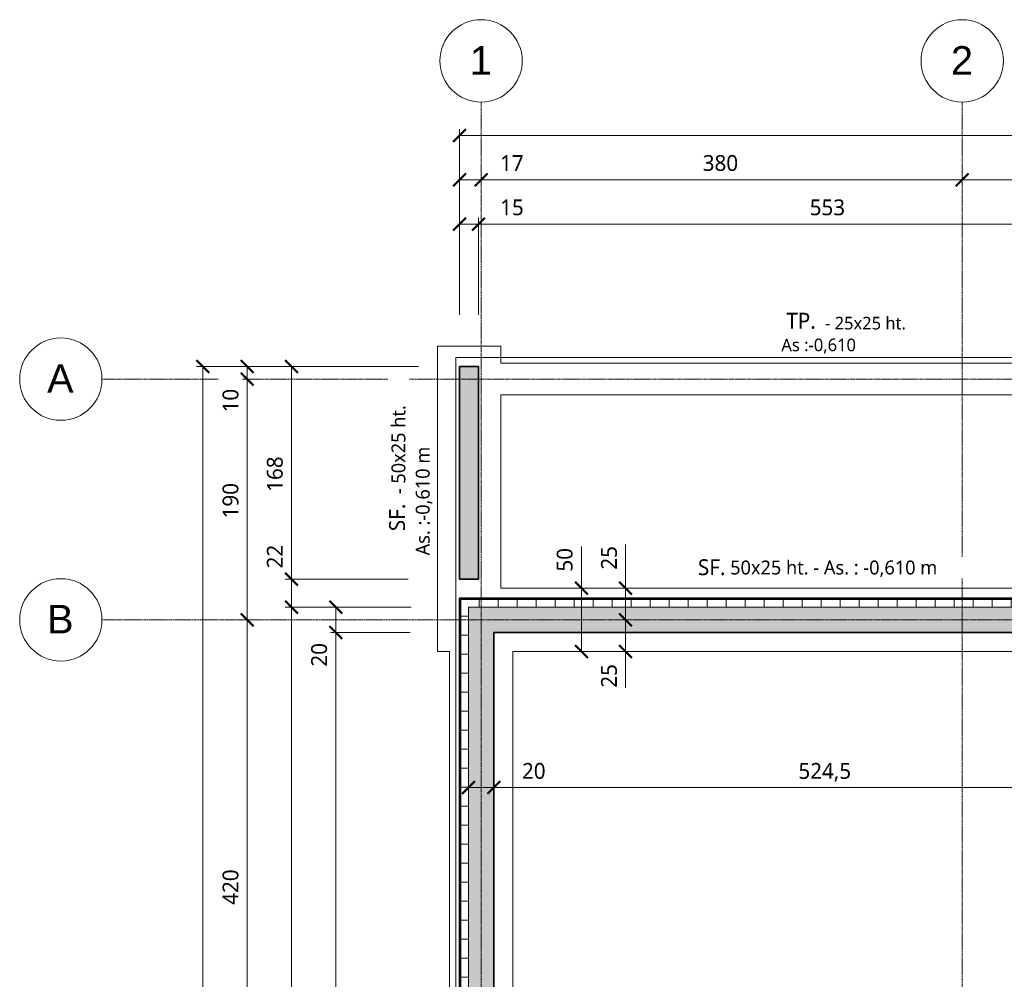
# Model space of a CAD drawing. Header units: millimetres. Extents: x -71430 to 44598, y -31313 to 11233.
# Tile 5 of 14: x -71430 to -63653, y -21766 to -14191. Entities that reach past the tile are written whole.
import ezdxf

# ---------------------------------------------------------------- set-up
doc = ezdxf.new("R2010")
doc.units = ezdxf.units.MM
doc.linetypes.add('Ligne de quadrillage', pattern=[22.225, 12.7, -3.175, 3.175, -3.175])
for name, color, linetype, lineweight in [('A-ANNO-DIMS', 211, 'Continuous', 9), ('A-ANNO-DIMS-50', 211, 'Continuous', 9), ('A-DETL-MBND', 5, 'Continuous', 18), ('A-ROOF', 132, 'Continuous', 18), ('A-WALL', 113, 'Continuous', 18), ('A-WALL-PATT', 111, 'Continuous', 35), ('S-BEAM-IDEN', 2, 'Continuous', 9), ('S-FNDN-IDEN', 2, 'Continuous', 9), ('S-GRID', 1, 'Continuous', 9), ('S-GRID-IDEN', 1, 'Continuous', 9)]:
    doc.layers.add(name, color=color, linetype=linetype, lineweight=lineweight)
doc.styles.add('Arial', font='arial.ttf', dxfattribs={"height": 225})
doc.styles.add('Roboto', font='txt', dxfattribs={"height": 125})
doc.styles.add('Roboto_1', font='txt', dxfattribs={"height": 100})
doc.styles.add('Roboto_2', font='txt', dxfattribs={"height": 110})
doc.styles.add('Roboto_B', font='txt', dxfattribs={"height": 125})
doc.dimstyles.new('Diagonale_-_Arial_2_5_mm', dxfattribs={"dimscale": 304.8, "dimtxt": 131.342559, "dimasz": 0.328084, "dimexe": 0.164042, "dimexo": 0.246063, "dimgap": 0.082021, "dimtad": 1, "dimdec": 1, "dimlfac": 0.1, "dimrnd": 0.1, "dimdsep": 46, "dimtxsty": 'Roboto', "dimblk1": 'OBLIQUE', "dimblk2": 'OBLIQUE', "dimsah": 1, "dimcen": 0.09, "dimazin": 0, "dimtfac": 1, "dimtdec": 4, "dimtix": 1, "dimtmove": 1, "dimatfit": 3, "dimfxl": 1, "dimtvp": 1, "dimtfill": 1, "dimtolj": 1, "dimtzin": 0, "dimarcsym": 2})
doc.dimstyles.new('Diagonale_-_Arial_2_5_mm_1', dxfattribs={"dimscale": 304.8, "dimtxt": 131.342559, "dimasz": 0.328084, "dimexe": 0.164042, "dimexo": 0.246063, "dimgap": 0.082021, "dimtad": 1, "dimdec": 1, "dimlfac": 0.1, "dimrnd": 0.1, "dimdsep": 46, "dimtxsty": 'Roboto', "dimblk1": 'OBLIQUE', "dimblk2": 'OBLIQUE', "dimsah": 1, "dimcen": 0.09, "dimazin": 0, "dimtfac": 1, "dimtdec": 4, "dimtix": 1, "dimtmove": 0, "dimatfit": 3, "dimfxl": 1, "dimtvp": 1, "dimtfill": 1, "dimtolj": 1, "dimtzin": 0, "dimarcsym": 2})
pattern_1 = [(0, (0, 0), (406.4, 101.6), [16.764, -288.036, 16.764, -288.036, -1625.6]), (0, (0, 0), (406.4, 101.6), [-609.6, 16.764, -592.836, 16.764, -288.036, -711.2]), (0, (0, 0), (406.4, 101.6), [-1524, 16.764, -186.436, 16.764, -491.236]), (120, (152.4, 50.8), (-291.18818, 301.15272), [16.764, -288.036, 16.764, -288.036, -1625.6]), (120, (152.4, 50.8), (-291.18818, 301.15272), [-609.6, 16.764, -592.836, 16.764, -288.036, -711.2]), (120, (152.4, 50.8), (-291.18818, 301.15272), [-1524, 16.764, -186.436, 16.764, -491.236]), (240, (203.2, 254), (-115.21182, -402.75272), [16.764, -288.036, 16.764, -288.036, -1625.6]), (240, (203.2, 254), (-115.21182, -402.75272), [-609.6, 16.764, -592.836, 16.764, -288.036, -711.2]), (240, (203.2, 254), (-115.21182, -402.75272), [-1524, 16.764, -186.436, 16.764, -491.236])]
pattern_2 = [(0, (0, 0), (0, 150), []), (90, (0, 0), (-150, 9e-15), [])]

# ---------------------------------------------------------------- blocks, each defined once
blk = doc.blocks.new('Quadrillage - Extrémité de la ligne de quadrillage - Cercle-11506-Fondation B_O_')
at = {"layer": 'S-GRID-IDEN'}
blk.add_circle((0, 0), 6.5, dxfattribs=at)
blk = doc.blocks.new('DIMBLOCK1-Fondation B_O_')
at = {"layer": 'A-ANNO-DIMS-50', "lineweight": 50}
for p, q in [((-67955.9, -15454.4), (-68005.9, -15504.4)), ((-67955.9, -15454.4), (-67905.9, -15404.4)), ((-67785.9, -15454.4), (-67835.9, -15504.4)), ((-67785.9, -15454.4), (-67735.9, -15404.4))]:
    blk.add_line(p, q, dxfattribs=at)
at = {"layer": 'A-ANNO-DIMS-50'}
for p, q in [((-67955.9, -15454.4), (-67955.9, -15404.4)), ((-67955.9, -15454.4), (-67785.9, -15454.4)), ((-67955.9, -15454.4), (-67955.9, -16522)), ((-67635.6, -15454.4), (-67870.9, -15454.4)), ((-67785.9, -15454.4), (-67785.9, -15404.4)), ((-67785.9, -15454.4), (-67785.9, -15458.7)), ((-67436.5, -15454.4), (-67635.6, -15454.4))]:
    blk.add_line(p, q, dxfattribs=at)
at = {"layer": 'A-ANNO-DIMS-50', "color": 0, "insert": (-67635.6, -15259.9), "char_height": 125, "width": 238.959, "attachment_point": 1, "line_spacing_factor": 1.016846, "style": 'Roboto', "bg_fill": 3, "box_fill_scale": 1.25, "bg_fill_color": 256, "bg_fill_true_color": 13158600, "bg_fill_transparency": 0}
blk.add_mtext('17', dxfattribs=at)
blk = doc.blocks.new('_Oblique')
at = {"color": 0, "linetype": 'ByBlock', "lineweight": -2}
blk.add_line((-0.5, -0.5), (0.5, 0.5), dxfattribs=at)
blk = doc.blocks.new('DIMBLOCK2-Fondation B_O_')
at = {"layer": 'A-ANNO-DIMS-50', "lineweight": 50}
for p, q in [((-67785.9, -15454.4), (-67835.9, -15504.4)), ((-67785.9, -15454.4), (-67735.9, -15404.4)), ((-63985.9, -15454.4), (-64035.9, -15504.4)), ((-63985.9, -15454.4), (-63935.9, -15404.4))]:
    blk.add_line(p, q, dxfattribs=at)
at = {"layer": 'A-ANNO-DIMS-50'}
for p, q in [((-67785.9, -15454.4), (-67785.9, -15404.4)), ((-67785.9, -15454.4), (-63985.9, -15454.4)), ((-67785.9, -15454.4), (-67785.9, -15458.7)), ((-63985.9, -15454.4), (-63985.9, -15404.4)), ((-63985.9, -15454.4), (-63985.9, -15458.7))]:
    blk.add_line(p, q, dxfattribs=at)
at = {"layer": 'A-ANNO-DIMS-50', "color": 0, "insert": (-66035.2, -15259.9), "char_height": 125, "width": 358.438, "attachment_point": 1, "line_spacing_factor": 1.016846, "style": 'Roboto', "bg_fill": 3, "box_fill_scale": 1.25, "bg_fill_color": 256, "bg_fill_true_color": 13158600, "bg_fill_transparency": 0}
blk.add_mtext('380', dxfattribs=at)
blk = doc.blocks.new('DIMBLOCK3-Fondation B_O_')
at = {"layer": 'A-ANNO-DIMS-50', "lineweight": 50}
for p, q in [((-63985.9, -15454.4), (-64035.9, -15504.4)), ((-63985.9, -15454.4), (-63935.9, -15404.4)), ((-62175.9, -15454.4), (-62225.9, -15504.4)), ((-62175.9, -15454.4), (-62125.9, -15404.4))]:
    blk.add_line(p, q, dxfattribs=at)
at = {"layer": 'A-ANNO-DIMS-50'}
for p, q in [((-63985.9, -15454.4), (-63985.9, -15404.4)), ((-63985.9, -15454.4), (-62175.9, -15454.4)), ((-63985.9, -15454.4), (-63985.9, -15458.7)), ((-62175.9, -15454.4), (-62175.9, -15404.4)), ((-62175.9, -15454.4), (-62175.9, -15458.7))]:
    blk.add_line(p, q, dxfattribs=at)
at = {"layer": 'A-ANNO-DIMS-50', "color": 0, "insert": (-63230.2, -15259.9), "char_height": 125, "width": 358.438, "attachment_point": 1, "line_spacing_factor": 1.016846, "style": 'Roboto', "bg_fill": 3, "box_fill_scale": 1.25, "bg_fill_color": 256, "bg_fill_true_color": 13158600, "bg_fill_transparency": 0}
blk.add_mtext('181', dxfattribs=at)
blk = doc.blocks.new('DIMBLOCK16-Fondation B_O_')
at = {"layer": 'A-ANNO-DIMS-50', "lineweight": 50}
for p, q in [((-67955.9, -15104.4), (-67905.9, -15054.4)), ((-49460.9, -15104.4), (-49410.9, -15054.4)), ((-67955.9, -15104.4), (-68005.9, -15154.4)), ((-49460.9, -15104.4), (-49510.9, -15154.4))]:
    blk.add_line(p, q, dxfattribs=at)
at = {"layer": 'A-ANNO-DIMS-50'}
for p, q in [((-67955.9, -15104.4), (-67955.9, -15054.4)), ((-49460.9, -15104.4), (-49460.9, -15054.4)), ((-67955.9, -15104.4), (-49460.9, -15104.4)), ((-67955.9, -15104.4), (-67955.9, -16522)), ((-49460.9, -15104.4), (-49460.9, -16605.2))]:
    blk.add_line(p, q, dxfattribs=at)
at = {"layer": 'A-ANNO-DIMS-50', "color": 0, "insert": (-58974.2, -14909.9), "char_height": 125, "width": 638.071, "attachment_point": 1, "line_spacing_factor": 1.016846, "style": 'Roboto', "bg_fill": 3, "box_fill_scale": 1.25, "bg_fill_color": 256, "bg_fill_true_color": 13158600, "bg_fill_transparency": 0}
blk.add_mtext('1849,5', dxfattribs=at)
blk = doc.blocks.new('DIMBLOCK17-Fondation B_O_')
at = {"layer": 'A-ANNO-DIMS-50', "lineweight": 50}
for p, q in [((-67955.9, -15804.4), (-67905.9, -15754.4)), ((-67805.9, -15804.4), (-67755.9, -15754.4)), ((-67955.9, -15804.4), (-68005.9, -15854.4)), ((-67805.9, -15804.4), (-67855.9, -15854.4))]:
    blk.add_line(p, q, dxfattribs=at)
at = {"layer": 'A-ANNO-DIMS-50'}
for p, q in [((-67955.9, -15804.4), (-67955.9, -15754.4)), ((-67805.9, -15804.4), (-67805.9, -15754.4)), ((-67955.9, -15804.4), (-67805.9, -15804.4)), ((-67955.9, -15804.4), (-67955.9, -16522)), ((-67635.3, -15804.4), (-67880.9, -15804.4)), ((-67805.9, -15804.4), (-67805.9, -16522)), ((-67436.1, -15804.4), (-67635.3, -15804.4))]:
    blk.add_line(p, q, dxfattribs=at)
at = {"layer": 'A-ANNO-DIMS-50', "color": 0, "insert": (-67635.3, -15609.9), "char_height": 125, "width": 238.959, "attachment_point": 1, "line_spacing_factor": 1.016846, "style": 'Roboto', "bg_fill": 3, "box_fill_scale": 1.25, "bg_fill_color": 256, "bg_fill_true_color": 13158600, "bg_fill_transparency": 0}
blk.add_mtext('15', dxfattribs=at)
blk = doc.blocks.new('DIMBLOCK18-Fondation B_O_')
at = {"layer": 'A-ANNO-DIMS-50', "lineweight": 50}
for p, q in [((-67805.9, -15804.4), (-67755.9, -15754.4)), ((-62275.9, -15804.4), (-62225.9, -15754.4)), ((-67805.9, -15804.4), (-67855.9, -15854.4)), ((-62275.9, -15804.4), (-62325.9, -15854.4))]:
    blk.add_line(p, q, dxfattribs=at)
at = {"layer": 'A-ANNO-DIMS-50'}
for p, q in [((-67805.9, -15804.4), (-67805.9, -15754.4)), ((-62275.9, -15804.4), (-62275.9, -15754.4)), ((-67805.9, -15804.4), (-62275.9, -15804.4)), ((-67805.9, -15804.4), (-67805.9, -16522)), ((-62275.9, -15804.4), (-62275.9, -16587))]:
    blk.add_line(p, q, dxfattribs=at)
at = {"layer": 'A-ANNO-DIMS-50', "color": 0, "insert": (-65190.2, -15609.9), "char_height": 125, "width": 358.438, "attachment_point": 1, "line_spacing_factor": 1.016846, "style": 'Roboto', "bg_fill": 3, "box_fill_scale": 1.25, "bg_fill_color": 256, "bg_fill_true_color": 13158600, "bg_fill_transparency": 0}
blk.add_mtext('553', dxfattribs=at)
blk = doc.blocks.new('DIMBLOCK21-Fondation B_O_')
at = {"layer": 'A-ANNO-DIMS-50', "lineweight": 50}
for p, q in [((-69983.4, -16928.8), (-70033.4, -16878.8)), ((-69983.4, -16928.8), (-69933.4, -16978.8)), ((-69983.4, -28528.8), (-70033.4, -28478.8)), ((-69983.4, -28528.8), (-69933.4, -28578.8))]:
    blk.add_line(p, q, dxfattribs=at)
at = {"layer": 'A-ANNO-DIMS-50'}
for p, q in [((-69983.4, -16928.8), (-70033.4, -16928.8)), ((-69983.4, -16928.8), (-69983.4, -28528.8)), ((-69983.4, -16928.8), (-68279.4, -16928.8)), ((-69983.4, -28528.8), (-70033.4, -28528.8)), ((-69983.4, -28528.8), (-68279.4, -28528.8))]:
    blk.add_line(p, q, dxfattribs=at)
at = {"layer": 'A-ANNO-DIMS-50', "color": 0, "insert": (-70177.8, -22927.9), "char_height": 125, "width": 477.917, "attachment_point": 1, "rotation": 90, "line_spacing_factor": 1.016846, "style": 'Roboto', "bg_fill": 3, "box_fill_scale": 1.25, "bg_fill_color": 256, "bg_fill_true_color": 13158600, "bg_fill_transparency": 0}
blk.add_mtext('1160', dxfattribs=at)
blk = doc.blocks.new('DIMBLOCK24-Fondation B_O_')
at = {"layer": 'A-ANNO-DIMS-50', "lineweight": 50}
for p, q in [((-69633.4, -18928.8), (-69683.4, -18878.8)), ((-69633.4, -18928.8), (-69583.4, -18978.8)), ((-69633.4, -23128.8), (-69683.4, -23078.8)), ((-69633.4, -23128.8), (-69583.4, -23178.8))]:
    blk.add_line(p, q, dxfattribs=at)
at = {"layer": 'A-ANNO-DIMS-50'}
for p, q in [((-69633.4, -18928.8), (-69683.4, -18928.8)), ((-69633.4, -23128.8), (-69633.4, -18928.8)), ((-69633.4, -18928.8), (-69629.1, -18928.8)), ((-69633.4, -23128.8), (-69683.4, -23128.8)), ((-69633.4, -23128.8), (-69629.1, -23128.8))]:
    blk.add_line(p, q, dxfattribs=at)
at = {"layer": 'A-ANNO-DIMS-50', "color": 0, "insert": (-69827.8, -21178.1), "char_height": 125, "width": 358.438, "attachment_point": 1, "rotation": 90, "line_spacing_factor": 1.016846, "style": 'Roboto', "bg_fill": 3, "box_fill_scale": 1.25, "bg_fill_color": 256, "bg_fill_true_color": 13158600, "bg_fill_transparency": 0}
blk.add_mtext('420', dxfattribs=at)
blk = doc.blocks.new('DIMBLOCK25-Fondation B_O_')
at = {"layer": 'A-ANNO-DIMS-50', "lineweight": 50}
for p, q in [((-69633.4, -17028.8), (-69683.4, -16978.8)), ((-69633.4, -17028.8), (-69583.4, -17078.8)), ((-69633.4, -18928.8), (-69683.4, -18878.8)), ((-69633.4, -18928.8), (-69583.4, -18978.8))]:
    blk.add_line(p, q, dxfattribs=at)
at = {"layer": 'A-ANNO-DIMS-50'}
for p, q in [((-69633.4, -17028.8), (-69683.4, -17028.8)), ((-69633.4, -18928.8), (-69633.4, -17028.8)), ((-69633.4, -17028.8), (-69629.1, -17028.8)), ((-69633.4, -18928.8), (-69683.4, -18928.8)), ((-69633.4, -18928.8), (-69629.1, -18928.8))]:
    blk.add_line(p, q, dxfattribs=at)
at = {"layer": 'A-ANNO-DIMS-50', "color": 0, "insert": (-69827.8, -18128.1), "char_height": 125, "width": 358.438, "attachment_point": 1, "rotation": 90, "line_spacing_factor": 1.016846, "style": 'Roboto', "bg_fill": 3, "box_fill_scale": 1.25, "bg_fill_color": 256, "bg_fill_true_color": 13158600, "bg_fill_transparency": 0}
blk.add_mtext('190', dxfattribs=at)
blk = doc.blocks.new('DIMBLOCK26-Fondation B_O_')
at = {"layer": 'A-ANNO-DIMS-50', "lineweight": 50}
for p, q in [((-69633.4, -16928.8), (-69683.4, -16878.8)), ((-69633.4, -16928.8), (-69583.4, -16978.8)), ((-69633.4, -17028.8), (-69683.4, -16978.8)), ((-69633.4, -17028.8), (-69583.4, -17078.8))]:
    blk.add_line(p, q, dxfattribs=at)
at = {"layer": 'A-ANNO-DIMS-50'}
for p, q in [((-69633.4, -16928.8), (-69683.4, -16928.8)), ((-69633.4, -17028.8), (-69633.4, -16928.8)), ((-69633.4, -16928.8), (-68279.4, -16928.8)), ((-69633.4, -17028.8), (-69683.4, -17028.8)), ((-69633.4, -17092.4), (-69633.4, -16978.8)), ((-69633.4, -17028.8), (-69629.1, -17028.8)), ((-69633.4, -17291.5), (-69633.4, -17092.4))]:
    blk.add_line(p, q, dxfattribs=at)
at = {"layer": 'A-ANNO-DIMS-50', "color": 0, "insert": (-69827.8, -17291.5), "char_height": 125, "width": 238.959, "attachment_point": 1, "rotation": 90, "line_spacing_factor": 1.016846, "style": 'Roboto', "bg_fill": 3, "box_fill_scale": 1.25, "bg_fill_color": 256, "bg_fill_true_color": 13158600, "bg_fill_transparency": 0}
blk.add_mtext('10', dxfattribs=at)
blk = doc.blocks.new('DIMBLOCK29-Fondation B_O_')
at = {"layer": 'A-ANNO-DIMS-50', "lineweight": 50}
for p, q in [((-69283.4, -18828.8), (-69333.4, -18778.8)), ((-69283.4, -18828.8), (-69233.4, -18878.8)), ((-69283.4, -26728.8), (-69333.4, -26678.8)), ((-69283.4, -26728.8), (-69233.4, -26778.8))]:
    blk.add_line(p, q, dxfattribs=at)
at = {"layer": 'A-ANNO-DIMS-50'}
for p, q in [((-69283.4, -18828.8), (-69333.4, -18828.8)), ((-69283.4, -26728.8), (-69283.4, -18828.8)), ((-69283.4, -18828.8), (-68355.7, -18828.8)), ((-69283.4, -26728.8), (-69333.4, -26728.8)), ((-69283.4, -26728.8), (-67895.9, -26728.8))]:
    blk.add_line(p, q, dxfattribs=at)
at = {"layer": 'A-ANNO-DIMS-50', "color": 0, "insert": (-69477.8, -22928.1), "char_height": 125, "width": 358.438, "attachment_point": 1, "rotation": 90, "line_spacing_factor": 1.016846, "style": 'Roboto', "bg_fill": 3, "box_fill_scale": 1.25, "bg_fill_color": 256, "bg_fill_true_color": 13158600, "bg_fill_transparency": 0}
blk.add_mtext('790', dxfattribs=at)
blk = doc.blocks.new('DIMBLOCK30-Fondation B_O_')
at = {"layer": 'A-ANNO-DIMS-50'}
for p, q in [((-69283.4, -18323.3), (-69283.4, -18522.4)), ((-69283.4, -18522.4), (-69283.4, -18718.8)), ((-69283.4, -18608.8), (-69333.4, -18608.8)), ((-69283.4, -18828.8), (-69283.4, -18608.8)), ((-69283.4, -18608.8), (-68362.6, -18608.8)), ((-69283.4, -18828.8), (-69333.4, -18828.8)), ((-69283.4, -18828.8), (-68355.7, -18828.8))]:
    blk.add_line(p, q, dxfattribs=at)
at = {"layer": 'A-ANNO-DIMS-50', "lineweight": 50}
for p, q in [((-69283.4, -18608.8), (-69333.4, -18558.8)), ((-69283.4, -18608.8), (-69233.4, -18658.8)), ((-69283.4, -18828.8), (-69333.4, -18778.8)), ((-69283.4, -18828.8), (-69233.4, -18878.8))]:
    blk.add_line(p, q, dxfattribs=at)
at = {"layer": 'A-ANNO-DIMS-50', "color": 0, "insert": (-69477.8, -18522.4), "char_height": 125, "width": 238.959, "attachment_point": 1, "rotation": 90, "line_spacing_factor": 1.016846, "style": 'Roboto', "bg_fill": 3, "box_fill_scale": 1.25, "bg_fill_color": 256, "bg_fill_true_color": 13158600, "bg_fill_transparency": 0}
blk.add_mtext('22', dxfattribs=at)
blk = doc.blocks.new('DIMBLOCK31-Fondation B_O_')
at = {"layer": 'A-ANNO-DIMS-50', "lineweight": 50}
for p, q in [((-69283.4, -16928.8), (-69333.4, -16878.8)), ((-69283.4, -16928.8), (-69233.4, -16978.8)), ((-69283.4, -18608.8), (-69333.4, -18558.8)), ((-69283.4, -18608.8), (-69233.4, -18658.8))]:
    blk.add_line(p, q, dxfattribs=at)
at = {"layer": 'A-ANNO-DIMS-50'}
for p, q in [((-69283.4, -16928.8), (-69333.4, -16928.8)), ((-69283.4, -18608.8), (-69283.4, -16928.8)), ((-69283.4, -16928.8), (-68279.4, -16928.8)), ((-69283.4, -18608.8), (-69333.4, -18608.8)), ((-69283.4, -18608.8), (-68362.6, -18608.8))]:
    blk.add_line(p, q, dxfattribs=at)
at = {"layer": 'A-ANNO-DIMS-50', "color": 0, "insert": (-69477.8, -17918.1), "char_height": 125, "width": 358.438, "attachment_point": 1, "rotation": 90, "line_spacing_factor": 1.016846, "style": 'Roboto', "bg_fill": 3, "box_fill_scale": 1.25, "bg_fill_color": 256, "bg_fill_true_color": 13158600, "bg_fill_transparency": 0}
blk.add_mtext('168', dxfattribs=at)
blk = doc.blocks.new('DIMBLOCK52-Fondation B_O_')
at = {"layer": 'A-ANNO-DIMS-50', "lineweight": 50}
for p, q in [((-67885.9, -20253), (-67835.9, -20203)), ((-67685.9, -20253), (-67635.9, -20203)), ((-67885.9, -20253), (-67935.9, -20303)), ((-67685.9, -20253), (-67735.9, -20303))]:
    blk.add_line(p, q, dxfattribs=at)
at = {"layer": 'A-ANNO-DIMS-50'}
for p, q in [((-67885.9, -20253), (-67885.9, -20203)), ((-67685.9, -20253), (-67685.9, -20203)), ((-67885.9, -20253), (-67685.9, -20253)), ((-67885.9, -20253), (-67885.9, -20257.3)), ((-67462.5, -20253), (-67785.9, -20253)), ((-67685.9, -20253), (-67685.9, -20257.3)), ((-67263.4, -20253), (-67462.5, -20253))]:
    blk.add_line(p, q, dxfattribs=at)
at = {"layer": 'A-ANNO-DIMS-50', "color": 0, "insert": (-67462.5, -20058.5), "char_height": 125, "width": 238.959, "attachment_point": 1, "line_spacing_factor": 1.016846, "style": 'Roboto', "bg_fill": 3, "box_fill_scale": 1.25, "bg_fill_color": 256, "bg_fill_true_color": 13158600, "bg_fill_transparency": 0}
blk.add_mtext('20', dxfattribs=at)
blk = doc.blocks.new('DIMBLOCK53-Fondation B_O_')
at = {"layer": 'A-ANNO-DIMS-50', "lineweight": 50}
for p, q in [((-67685.9, -20253), (-67635.9, -20203)), ((-62440.9, -20253), (-62390.9, -20203)), ((-67685.9, -20253), (-67735.9, -20303)), ((-62440.9, -20253), (-62490.9, -20303))]:
    blk.add_line(p, q, dxfattribs=at)
at = {"layer": 'A-ANNO-DIMS-50'}
for p, q in [((-67685.9, -20253), (-67685.9, -20203)), ((-62440.9, -20253), (-62440.9, -20203)), ((-67685.9, -20253), (-62440.9, -20253)), ((-67685.9, -20253), (-67685.9, -20257.3)), ((-62440.9, -20253), (-62440.9, -20257.3))]:
    blk.add_line(p, q, dxfattribs=at)
at = {"layer": 'A-ANNO-DIMS-50', "color": 0, "insert": (-65279.4, -20058.5), "char_height": 125, "width": 518.591, "attachment_point": 1, "line_spacing_factor": 1.016846, "style": 'Roboto', "bg_fill": 3, "box_fill_scale": 1.25, "bg_fill_color": 256, "bg_fill_true_color": 13158600, "bg_fill_transparency": 0}
blk.add_mtext('524,5', dxfattribs=at)
blk = doc.blocks.new('DIMBLOCK106-Fondation B_O_')
at = {"layer": 'A-ANNO-DIMS-50'}
for p, q in [((-66993.9, -18349.1), (-66993.9, -18548.2)), ((-66993.9, -18548.2), (-66993.9, -18928.8)), ((-66993.9, -18678.8), (-67043.9, -18678.8)), ((-66993.9, -19178.8), (-66993.9, -18678.8)), ((-66993.9, -18678.8), (-66989.6, -18678.8)), ((-66993.9, -19178.8), (-67043.9, -19178.8)), ((-66993.9, -19178.8), (-66989.6, -19178.8))]:
    blk.add_line(p, q, dxfattribs=at)
at = {"layer": 'A-ANNO-DIMS-50', "lineweight": 50}
for p, q in [((-66993.9, -18678.8), (-67043.9, -18628.8)), ((-66993.9, -18678.8), (-66943.9, -18728.8)), ((-66993.9, -19178.8), (-67043.9, -19128.8)), ((-66993.9, -19178.8), (-66943.9, -19228.8))]:
    blk.add_line(p, q, dxfattribs=at)
at = {"layer": 'A-ANNO-DIMS-50', "color": 0, "insert": (-67188.4, -18548.2), "char_height": 125, "width": 238.959, "attachment_point": 1, "rotation": 90, "line_spacing_factor": 1.016846, "style": 'Roboto', "bg_fill": 3, "box_fill_scale": 1.25, "bg_fill_color": 256, "bg_fill_true_color": 13158600, "bg_fill_transparency": 0}
blk.add_mtext('50', dxfattribs=at)
blk = doc.blocks.new('DIMBLOCK107-Fondation B_O_')
at = {"layer": 'A-ANNO-DIMS-50'}
for p, q in [((-66643.9, -18333.5), (-66643.9, -18532.6)), ((-66643.9, -18532.6), (-66643.9, -18803.8)), ((-66643.9, -18678.8), (-66648.2, -18678.8)), ((-66643.9, -18678.8), (-66643.9, -18928.8)), ((-66643.9, -18678.8), (-66593.9, -18678.8)), ((-66643.9, -18928.8), (-66648.2, -18928.8)), ((-66643.9, -18928.8), (-66593.9, -18928.8))]:
    blk.add_line(p, q, dxfattribs=at)
at = {"layer": 'A-ANNO-DIMS-50', "lineweight": 50}
for p, q in [((-66643.9, -18678.8), (-66693.9, -18628.8)), ((-66643.9, -18678.8), (-66593.9, -18728.8)), ((-66643.9, -18928.8), (-66693.9, -18878.8)), ((-66643.9, -18928.8), (-66593.9, -18978.8))]:
    blk.add_line(p, q, dxfattribs=at)
at = {"layer": 'A-ANNO-DIMS-50', "color": 0, "insert": (-66838.4, -18532.6), "char_height": 125, "width": 238.959, "attachment_point": 1, "rotation": 90, "line_spacing_factor": 1.016846, "style": 'Roboto', "bg_fill": 3, "box_fill_scale": 1.25, "bg_fill_color": 256, "bg_fill_true_color": 13158600, "bg_fill_transparency": 0}
blk.add_mtext('25', dxfattribs=at)
blk = doc.blocks.new('DIMBLOCK108-Fondation B_O_')
at = {"layer": 'A-ANNO-DIMS-50', "lineweight": 50}
for p, q in [((-66643.9, -18928.8), (-66693.9, -18878.8)), ((-66643.9, -18928.8), (-66593.9, -18978.8)), ((-66643.9, -19178.8), (-66693.9, -19128.8)), ((-66643.9, -19178.8), (-66593.9, -19228.8))]:
    blk.add_line(p, q, dxfattribs=at)
at = {"layer": 'A-ANNO-DIMS-50'}
for p, q in [((-66643.9, -18928.8), (-66648.2, -18928.8)), ((-66643.9, -18928.8), (-66643.9, -19178.8)), ((-66643.9, -18928.8), (-66593.9, -18928.8)), ((-66643.9, -19265), (-66643.9, -19053.8)), ((-66643.9, -19178.8), (-66648.2, -19178.8)), ((-66643.9, -19178.8), (-66593.9, -19178.8)), ((-66643.9, -19464.2), (-66643.9, -19265))]:
    blk.add_line(p, q, dxfattribs=at)
at = {"layer": 'A-ANNO-DIMS-50', "color": 0, "insert": (-66838.4, -19464.2), "char_height": 125, "width": 238.959, "attachment_point": 1, "rotation": 90, "line_spacing_factor": 1.016846, "style": 'Roboto', "bg_fill": 3, "box_fill_scale": 1.25, "bg_fill_color": 256, "bg_fill_true_color": 13158600, "bg_fill_transparency": 0}
blk.add_mtext('25', dxfattribs=at)
blk = doc.blocks.new('DIMBLOCK119-Fondation B_O_')
at = {"layer": 'A-ANNO-DIMS-50', "lineweight": 50}
for p, q in [((-68933.4, -19028.8), (-68983.4, -18978.8)), ((-68933.4, -19028.8), (-68883.4, -19078.8)), ((-68933.4, -26528.8), (-68983.4, -26478.8)), ((-68933.4, -26528.8), (-68883.4, -26578.8))]:
    blk.add_line(p, q, dxfattribs=at)
at = {"layer": 'A-ANNO-DIMS-50'}
for p, q in [((-68933.4, -19028.8), (-68983.4, -19028.8)), ((-68933.4, -26528.8), (-68933.4, -19028.8)), ((-68933.4, -19028.8), (-68346.5, -19028.8)), ((-68933.4, -26528.8), (-68983.4, -26528.8)), ((-68933.4, -26528.8), (-68203.5, -26528.8))]:
    blk.add_line(p, q, dxfattribs=at)
at = {"layer": 'A-ANNO-DIMS-50', "color": 0, "insert": (-69127.8, -22928.1), "char_height": 125, "width": 358.438, "attachment_point": 1, "rotation": 90, "line_spacing_factor": 1.016846, "style": 'Roboto', "bg_fill": 3, "box_fill_scale": 1.25, "bg_fill_color": 256, "bg_fill_true_color": 13158600, "bg_fill_transparency": 0}
blk.add_mtext('750', dxfattribs=at)
blk = doc.blocks.new('DIMBLOCK120-Fondation B_O_')
at = {"layer": 'A-ANNO-DIMS-50', "lineweight": 50}
for p, q in [((-68933.4, -18828.8), (-68983.4, -18778.8)), ((-68933.4, -18828.8), (-68883.4, -18878.8)), ((-68933.4, -19028.8), (-68983.4, -18978.8)), ((-68933.4, -19028.8), (-68883.4, -19078.8))]:
    blk.add_line(p, q, dxfattribs=at)
at = {"layer": 'A-ANNO-DIMS-50'}
for p, q in [((-68933.4, -18828.8), (-68983.4, -18828.8)), ((-68933.4, -19028.8), (-68933.4, -18828.8)), ((-68933.4, -18828.8), (-68338.5, -18828.8)), ((-68933.4, -19099), (-68933.4, -18928.8)), ((-68933.4, -19028.8), (-68983.4, -19028.8)), ((-68933.4, -19028.8), (-68346.5, -19028.8)), ((-68933.4, -19298.1), (-68933.4, -19099))]:
    blk.add_line(p, q, dxfattribs=at)
at = {"layer": 'A-ANNO-DIMS-50', "color": 0, "insert": (-69127.8, -19298.1), "char_height": 125, "width": 238.959, "attachment_point": 1, "rotation": 90, "line_spacing_factor": 1.016846, "style": 'Roboto', "bg_fill": 3, "box_fill_scale": 1.25, "bg_fill_color": 256, "bg_fill_true_color": 13158600, "bg_fill_transparency": 0}
blk.add_mtext('20', dxfattribs=at)

msp = doc.modelspace()

# ---------------------------------------------------------------- hatches: boundary and pattern name
at = {"layer": 'A-WALL-PATT', "lineweight": 18}
msp.add_hatch(color=256, dxfattribs=at).paths.add_polyline_path([(-67805.87, -18608.76), (-67805.87, -16928.76), (-67955.87, -16928.76), (-67955.87, -18608.76)])
h = msp.add_hatch(dxfattribs=at)
h.set_pattern_fill('FP_1', color=256, style=0, pattern_type=2)
h.set_pattern_definition(pattern_1)
h.paths.add_polyline_path([(-67955.87, -26798.76), (-67945.87, -26788.76), (-67945.87, -18768.76), (-67955.87, -18758.76), (-67955.87, -26396.39)])
h = msp.add_hatch(dxfattribs=at)
h.set_pattern_fill('FP_1', color=256, style=0, pattern_type=2)
h.set_pattern_definition(pattern_1)
h.paths.add_polyline_path([(-62335.87, -18768.76), (-62345.87, -18758.76), (-67955.87, -18758.76), (-67945.87, -18768.76), (-62910.33, -18768.76)])
h = msp.add_hatch(dxfattribs=at)
h.set_pattern_fill('FP_2', color=256, style=0, pattern_type=2)
h.set_pattern_definition(pattern_2)
h.paths.add_polyline_path([(-67945.87, -26788.76), (-67885.87, -26728.76), (-67885.87, -18828.76), (-67945.87, -18768.76), (-67945.87, -26728.76)])
h = msp.add_hatch(dxfattribs=at)
h.set_pattern_fill('FP_2', color=256, style=0, pattern_type=2)
h.set_pattern_definition(pattern_2)
h.paths.add_polyline_path([(-62275.87, -18828.76), (-62335.87, -18768.76), (-67945.87, -18768.76), (-67885.87, -18828.76), (-62910.33, -18828.76)])
at = {"layer": 'A-WALL-PATT'}
for points in [[(-67885.87, -26728.76), (-67685.87, -26528.76), (-67685.87, -19028.76), (-67885.87, -18828.76), (-67885.87, -26396.39)], [(-62075.87, -19028.76), (-62275.87, -18828.76), (-67885.87, -18828.76), (-67685.87, -19028.76), (-62910.33, -19028.76)]]:
    msp.add_hatch(color=256, dxfattribs=at).paths.add_polyline_path(points)

# ---------------------------------------------------------------- linework, layer by layer
at = {"layer": 'A-DETL-MBND'}
for p, q in [((-68130.87, -16768.76), (-67630.87, -16768.76)), ((-68130.87, -16768.76), (-68130.87, -19178.76)), ((-67630.87, -16903.76), (-67630.87, -16768.76)), ((-67630.87, -16903.76), (-62425.87, -16903.76)), ((-67630.87, -18678.76), (-67630.87, -17153.76)), ((-62425.87, -17153.76), (-67630.87, -17153.76)), ((-62615.87, -18678.76), (-67630.87, -18678.76)), ((-68035.87, -19178.76), (-68130.87, -19178.76)), ((-68035.87, -19178.76), (-68035.87, -26378.76)), ((-67535.87, -26378.76), (-67535.87, -19178.76)), ((-67535.87, -19178.76), (-62615.87, -19178.76))]:
    msp.add_line(p, q, dxfattribs=at)
at = {"layer": 'A-ROOF'}
for q in [(-49476.22, -16858.76), (-67985.87, -28528.76)]:
    msp.add_line((-67985.87, -16858.76), q, dxfattribs=at)
at = {"layer": 'A-WALL', "lineweight": 35}
for p, q in [((-67805.87, -16928.76), (-67955.87, -16928.76)), ((-67955.87, -16928.76), (-67955.87, -18608.76)), ((-67805.87, -18608.76), (-67805.87, -16928.76)), ((-67955.87, -18608.76), (-67805.87, -18608.76)), ((-67955.87, -18758.76), (-67955.87, -26798.76)), ((-62345.87, -18758.76), (-67955.87, -18758.76)), ((-67685.87, -26528.76), (-67685.87, -19028.76)), ((-67685.87, -19028.76), (-62075.87, -19028.76))]:
    msp.add_line(p, q, dxfattribs=at)
at = {"layer": 'A-WALL'}
for p, q in [((-67945.87, -26788.76), (-67945.87, -18768.76)), ((-67945.87, -18768.76), (-62335.87, -18768.76)), ((-67885.87, -26728.76), (-67885.87, -18828.76)), ((-67885.87, -18828.76), (-62275.87, -18828.76))]:
    msp.add_line(p, q, dxfattribs=at)
at = {"layer": 'S-GRID', "linetype": 'Ligne de quadrillage'}
for p, q in [((-67785.87, -30662.78), (-67785.87, -14841.44)), ((-63985.87, -30662.78), (-63985.87, -14841.44)), ((-70779.85, -17028.76), (-47362.36, -17028.76)), ((-70779.85, -18928.76), (-47362.36, -18928.76))]:
    msp.add_line(p, q, dxfattribs=at)

# ---------------------------------------------------------------- block references
at = {"layer": 'S-GRID-IDEN', "xscale": 49.99999999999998, "yscale": 49.99999999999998, "zscale": 49.99999999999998}
for p in [(-67785.87, -14516.44), (-63985.87, -14516.44)]:
    msp.add_blockref('Quadrillage - Extrémité de la ligne de quadrillage - Cercle-11506-Fondation B_O_', p, dxfattribs=at)
at = {"layer": 'S-GRID-IDEN', "xscale": 49.99999999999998, "yscale": 49.99999999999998, "zscale": 49.99999999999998, "rotation": 269.9999999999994}
for p in [(-71104.85, -17028.76), (-71104.85, -18928.76)]:
    msp.add_blockref('Quadrillage - Extrémité de la ligne de quadrillage - Cercle-11506-Fondation B_O_', p, dxfattribs=at)

# ---------------------------------------------------------------- texts
at = {"layer": 'S-FNDN-IDEN', "insert": (-65818.37, -18460.63), "char_height": 110, "width": 2104.4297, "attachment_point": 1, "style": 'Roboto_2', "bg_fill": 3, "box_fill_scale": 1.25, "bg_fill_color": 256, "bg_fill_true_color": 13158600, "bg_fill_transparency": 0}
msp.add_mtext('50x25 ht. - As. : -0,610 m', dxfattribs=at)

# ---------------------------------------------------------------- next in the draw order: texts
at = {"layer": 'S-FNDN-IDEN', "insert": (-66072.87, -18450.61), "char_height": 125, "width": 308.6497, "attachment_point": 1, "style": 'Roboto_B', "bg_fill": 3, "box_fill_scale": 1.25, "bg_fill_color": 256, "bg_fill_true_color": 13158600, "bg_fill_transparency": 0}
msp.add_mtext('SF.', dxfattribs=at)
at = {"layer": 'S-GRID-IDEN', "char_height": 225, "attachment_point": 1, "style": 'Arial', "bg_fill": 3, "box_fill_scale": 1.25, "bg_fill_color": 256, "bg_fill_true_color": 13158600, "bg_fill_transparency": 0}
for s, insert, width in [('1', (-67875.18, -14400.16), 212.4472), ('2', (-64075.18, -14400.16), 212.4472), ('A', (-71213.64, -16911.12), 256.54), ('B', (-71213.64, -18811.12), 256.54)]:
    msp.add_mtext(s, dxfattribs=dict(at, insert=insert, width=width))

# ---------------------------------------------------------------- next in the draw order: dimensions: what is measured, and where the dimension line sits
at = {"layer": 'A-ANNO-DIMS'}
dim = msp.add_linear_dim(base=(-67785.87, -15454.37), p1=(-67955.87, -16597.02), p2=(-67785.87, -15383.66), dimstyle='Diagonale_-_Arial_2_5_mm', override={"dimpost": '<>', "dimfxl": 1225.209656}, dxfattribs=at)
dim.commit()
dim.dimension.update_dxf_attribs({"geometry": 'DIMBLOCK1-Fondation B_O_', "text_midpoint": (-67516.15, -15343.21), "dimtype": 160})
dim = msp.add_linear_dim(base=(-69983.35, -28528.76), p1=(-68204.43, -16928.76), p2=(-68204.43, -28528.76), angle=90, dimstyle='Diagonale_-_Arial_2_5_mm_1', override={"dimpost": '<>', "dimfxl": 11600}, dxfattribs=at)
dim.commit()
dim.dimension.update_dxf_attribs({"geometry": 'DIMBLOCK21-Fondation B_O_', "text_midpoint": (-70072.57, -22728.76)})
for base, p1, p2, override, picture, middle in [((-66993.92, -18678.76), (-67064.64, -19178.76), (-67064.64, -18678.76), {"dimpost": '<>', "dimfxl": 500}, 'DIMBLOCK106-Fondation B_O_', (-67105.08, -18428.74)), ((-66643.92, -18928.76), (-66573.21, -18678.76), (-66573.21, -18928.76), {"dimpost": '<>', "dimfxl": 250}, 'DIMBLOCK107-Fondation B_O_', (-66755.08, -18413.13))]:
    dim = msp.add_linear_dim(base=base, p1=p1, p2=p2, angle=90, dimstyle='Diagonale_-_Arial_2_5_mm', override=override, dxfattribs=at)
    dim.commit()
    dim.dimension.update_dxf_attribs({"geometry": picture, "text_midpoint": middle, "dimtype": 160, "text_rotation": 90})

# ---------------------------------------------------------------- next in the draw order: dimensions: what is measured, and where the dimension line sits
dim = msp.add_linear_dim(base=(-63985.87, -15454.37), p1=(-67785.87, -15383.66), p2=(-63985.87, -15383.66), dimstyle='Diagonale_-_Arial_2_5_mm_1', override={"dimpost": '<>', "dimfxl": 3800}, dxfattribs=at)
dim.commit()
dim.dimension.update_dxf_attribs({"geometry": 'DIMBLOCK2-Fondation B_O_', "text_midpoint": (-65885.87, -15365.15)})
for base, p1, p2, override, picture, middle in [((-69283.35, -18828.76), (-67820.87, -26728.76), (-68280.75, -18828.76), {"dimpost": '<>', "dimfxl": 7913.374192}, 'DIMBLOCK29-Fondation B_O_', (-69372.57, -22778.76)), ((-69633.35, -18928.76), (-69704.06, -23128.76), (-69704.06, -18928.76), {"dimpost": '<>', "dimfxl": 4200}, 'DIMBLOCK24-Fondation B_O_', (-69722.57, -21028.76))]:
    dim = msp.add_linear_dim(base=base, p1=p1, p2=p2, angle=90, dimstyle='Diagonale_-_Arial_2_5_mm_1', override=override, dxfattribs=at)
    dim.commit()
    dim.dimension.update_dxf_attribs({"geometry": picture, "text_midpoint": middle})
dim = msp.add_linear_dim(base=(-66643.92, -19178.76), p1=(-66573.21, -18928.76), p2=(-66573.21, -19178.76), angle=90, dimstyle='Diagonale_-_Arial_2_5_mm', override={"dimpost": '<>', "dimfxl": 250}, dxfattribs=at)
dim.commit()
dim.dimension.update_dxf_attribs({"geometry": 'DIMBLOCK108-Fondation B_O_', "text_midpoint": (-66755.08, -19344.68), "dimtype": 160, "text_rotation": 90})

# ---------------------------------------------------------------- next in the draw order: dimensions: what is measured, and where the dimension line sits
dim = msp.add_linear_dim(base=(-62175.87, -15454.37), p1=(-63985.87, -15383.66), p2=(-62175.87, -15383.66), dimstyle='Diagonale_-_Arial_2_5_mm_1', override={"dimpost": '<>', "dimfxl": 1810}, dxfattribs=at)
dim.commit()
dim.dimension.update_dxf_attribs({"geometry": 'DIMBLOCK3-Fondation B_O_', "text_midpoint": (-63080.87, -15365.15)})
for base, p1, p2, override, picture, middle in [((-69633.35, -17028.76), (-69704.06, -18928.76), (-69704.06, -17028.76), {"dimpost": '<>', "dimfxl": 1900}, 'DIMBLOCK25-Fondation B_O_', (-69722.57, -17978.76)), ((-68933.35, -19028.76), (-68128.48, -26528.76), (-68271.52, -19028.76), {"dimpost": '<>', "dimfxl": 7501.363876}, 'DIMBLOCK119-Fondation B_O_', (-69022.57, -22778.76))]:
    dim = msp.add_linear_dim(base=base, p1=p1, p2=p2, angle=90, dimstyle='Diagonale_-_Arial_2_5_mm_1', override=override, dxfattribs=at)
    dim.commit()
    dim.dimension.update_dxf_attribs({"geometry": picture, "text_midpoint": middle})
dim = msp.add_linear_dim(base=(-69283.35, -18608.76), p1=(-68280.75, -18828.76), p2=(-68287.61, -18608.76), angle=90, dimstyle='Diagonale_-_Arial_2_5_mm', override={"dimpost": '<>', "dimfxl": 220.106992}, dxfattribs=at)
dim.commit()
dim.dimension.update_dxf_attribs({"geometry": 'DIMBLOCK30-Fondation B_O_', "text_midpoint": (-69394.51, -18402.94), "dimtype": 160, "text_rotation": 90})
dim = msp.add_linear_dim(base=(-67685.87, -20252.98), p1=(-67885.87, -20182.27), p2=(-67685.87, -20182.27), dimstyle='Diagonale_-_Arial_2_5_mm', override={"dimpost": '<>', "dimfxl": 200}, dxfattribs=at)
dim.commit()
dim.dimension.update_dxf_attribs({"geometry": 'DIMBLOCK52-Fondation B_O_', "text_midpoint": (-67343.03, -20141.83), "dimtype": 160})

# ---------------------------------------------------------------- next in the draw order: dimensions: what is measured, and where the dimension line sits
for base, p1, p2, override, picture, middle in [((-49460.87, -15104.37), (-67955.87, -16597.02), (-49460.87, -16680.19), {"dimpost": '<>', "dimfxl": 18495.187044}, 'DIMBLOCK16-Fondation B_O_', (-58708.37, -15015.15)), ((-62440.87, -20252.98), (-67685.87, -20182.27), (-62440.87, -20182.27), {"dimpost": '<>', "dimfxl": 5245}, 'DIMBLOCK53-Fondation B_O_', (-65063.37, -20163.76))]:
    dim = msp.add_linear_dim(base=base, p1=p1, p2=p2, dimstyle='Diagonale_-_Arial_2_5_mm_1', override=override, dxfattribs=at)
    dim.commit()
    dim.dimension.update_dxf_attribs({"geometry": picture, "text_midpoint": middle})
for base, p1, p2, override, picture, middle in [((-69633.35, -16928.76), (-69704.06, -17028.76), (-68204.43, -16928.76), {"dimpost": '<>', "dimfxl": 1502.962628}, 'DIMBLOCK26-Fondation B_O_', (-69744.51, -17172.02)), ((-68933.35, -18828.76), (-68271.52, -19028.76), (-68263.48, -18828.76), {"dimpost": '<>', "dimfxl": 200.161477}, 'DIMBLOCK120-Fondation B_O_', (-69044.51, -19178.64))]:
    dim = msp.add_linear_dim(base=base, p1=p1, p2=p2, angle=90, dimstyle='Diagonale_-_Arial_2_5_mm', override=override, dxfattribs=at)
    dim.commit()
    dim.dimension.update_dxf_attribs({"geometry": picture, "text_midpoint": middle, "dimtype": 160, "text_rotation": 90})

# ---------------------------------------------------------------- next in the draw order: texts
at = {"layer": 'S-BEAM-IDEN', "insert": (-65414.2, -16708.61), "char_height": 100, "width": 749.5778, "attachment_point": 1, "style": 'Roboto_1'}
msp.add_mtext('As :-0,610', dxfattribs=at)

# ---------------------------------------------------------------- next in the draw order: dimensions: what is measured, and where the dimension line sits
at = {"layer": 'A-ANNO-DIMS'}
dim = msp.add_linear_dim(base=(-67805.87, -15804.37), p1=(-67955.87, -16597.02), p2=(-67805.87, -16597.02), dimstyle='Diagonale_-_Arial_2_5_mm', override={"dimpost": '<>', "dimfxl": 150}, dxfattribs=at)
dim.commit()
dim.dimension.update_dxf_attribs({"geometry": 'DIMBLOCK17-Fondation B_O_', "text_midpoint": (-67515.77, -15693.21), "dimtype": 160})
dim = msp.add_linear_dim(base=(-69283.35, -16928.76), p1=(-68287.61, -18608.76), p2=(-68204.43, -16928.76), angle=90, dimstyle='Diagonale_-_Arial_2_5_mm_1', override={"dimpost": '<>', "dimfxl": 1682.057905}, dxfattribs=at)
dim.commit()
dim.dimension.update_dxf_attribs({"geometry": 'DIMBLOCK31-Fondation B_O_', "text_midpoint": (-69372.57, -17768.76)})

# ---------------------------------------------------------------- next in the draw order: texts
at = {"layer": 'S-FNDN-IDEN', "attachment_point": 1, "rotation": 90, "bg_fill": 3, "box_fill_scale": 1.25, "bg_fill_color": 256, "bg_fill_true_color": 13158600, "bg_fill_transparency": 0}
for s, insert, char_height, width, style in [(' - 50x25 ht.', (-68493.86, -17974.32), 110, 945.9912, 'Roboto_2'), ('As. :-0,610 m', (-68301.86, -18419.95), 110, 1110.3372, 'Roboto_2'), ('SF.', (-68512.13, -18228.82), 125, 308.6497, 'Roboto_B')]:
    msp.add_mtext(s, dxfattribs=dict(at, insert=insert, char_height=char_height, width=width, style=style))

# ---------------------------------------------------------------- next in the draw order: dimensions: what is measured, and where the dimension line sits
at = {"layer": 'A-ANNO-DIMS'}
dim = msp.add_linear_dim(base=(-62275.87, -15804.37), p1=(-67805.87, -16597.02), p2=(-62275.87, -16662.02), dimstyle='Diagonale_-_Arial_2_5_mm_1', override={"dimpost": '<>', "dimfxl": 5530.381994}, dxfattribs=at)
dim.commit()
dim.dimension.update_dxf_attribs({"geometry": 'DIMBLOCK18-Fondation B_O_', "text_midpoint": (-65040.87, -15715.15)})

# ---------------------------------------------------------------- next in the draw order: texts
at = {"layer": 'S-BEAM-IDEN', "attachment_point": 1}
for s, insert, char_height, width, style in [('TP.', (-65374.7, -16504.88), 125, 328.6919, 'Roboto_B'), (' - 25x25 ht.', (-65103.2, -16536.61), 100, 845.7803, 'Roboto_1')]:
    msp.add_mtext(s, dxfattribs=dict(at, insert=insert, char_height=char_height, width=width, style=style))

doc.saveas('drawing.dxf')
